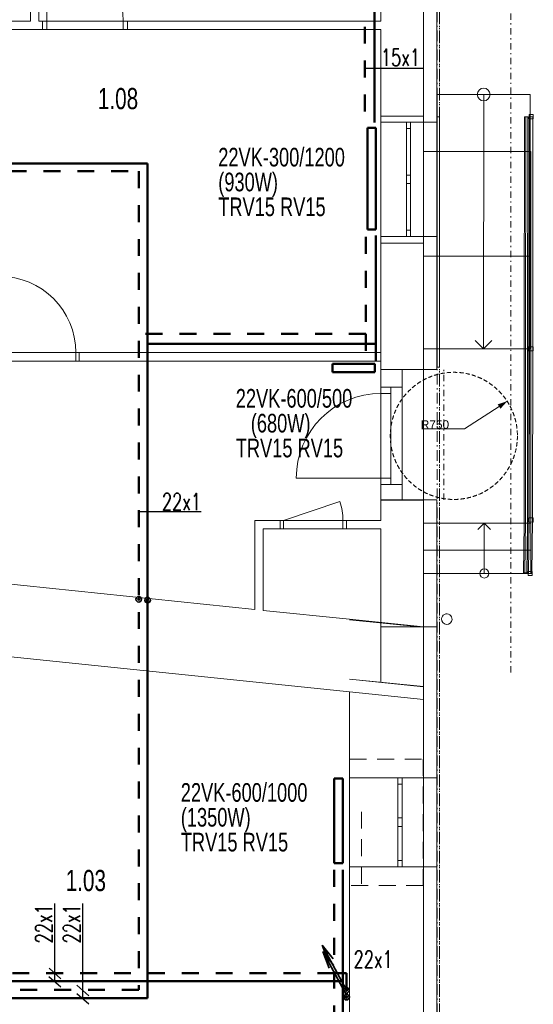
# Model space of a CAD drawing. Header units: millimetres. Extents: x 28262 to 240133, y -152087 to 56534.
# Tile 80 of 107: x 158544 to 164607, y 3464 to 15078. Entities that reach past the tile are written whole.
import ezdxf

# ---------------------------------------------------------------- set-up
doc = ezdxf.new("R2010")
doc.units = ezdxf.units.MM
doc.header["$MEASUREMENT"] = 0
for name, pattern in [('Čerchovaná M', [225, 125, -42.5, 15, -42.5]), ('Čerchovaná S', [175, 75, -42.5, 15, -42.5]), ('Čárkovaná', [325, 200, -125]), ('čárkovaná 3', [75, 50, -25]), ('Čárkovaná M', [400, 200, -200])]:
    doc.linetypes.add(name, pattern=pattern)
doc.layers.get('0').update_dxf_attribs({"lineweight": 9})
for name, color, linetype, lineweight in [('--písmo', 7, 'Continuous', 25), ('--TOPEN', 6, 'Continuous', 50), ('--TOPEN_POPIS', 7, 'Continuous', 25), ('--TOPEN_STUP', 5, 'Continuous', 35), ('--TOPEN_VR_OT', 5, 'Čárkovaná M', 50), ('2D prvky - obecné', 7, 'Continuous', 9), ('Konstrukce - nosné', 7, 'Continuous', 9), ('Nové_0', 7, 'Continuous', 9), ('Nové_2D prvky - obecné', 7, 'Continuous', 9), ('Nové_3D prvky fasada stavajici', 7, 'Continuous', 13), ('Nové_Konstrukce - nenosné', 7, 'Continuous', 13), ('Nové_Konstrukce - nosné', 7, 'Continuous', 9), ('Nové_Kóty - obecné', 7, 'Continuous', 13), ('Nové_Otvory – Dveře', 7, 'Continuous', 9), ('Nové_Otvory – Okna', 7, 'Continuous', 9), ('Nové_Situace - terén', 7, 'Continuous', 9), ('Nové_Výplně – Řezové', 7, 'Continuous', 9), ('Otvory – Dveře', 7, 'Continuous', 9), ('Značky - řezy', 7, 'Continuous', 9)]:
    doc.layers.add(name, color=color, linetype=linetype, lineweight=lineweight)
doc.styles.add('GENEROVANÝ_STYL_1', font='arial.ttf')
doc.styles.add('styl1', font='arial.ttf', dxfattribs={"width": 0.7, "height": 250})
doc.styles.add('styl5', font='arial.ttf', dxfattribs={"width": 0.7, "height": 220})
doc.styles.add('styl6', font='romans.shx', dxfattribs={"width": 0.7, "height": 200})

msp = doc.modelspace()

# ---------------------------------------------------------------- hatches: boundary and pattern name
at = {"linetype": 'Continuous'}
msp.add_hatch(color=256, dxfattribs=at).paths.add_polyline_path([(164186, 10541), (164298, 10577), (164219, 10489)])
at = {"layer": 'Nové_Výplně – Řezové', "linetype": 'Continuous'}
msp.add_hatch(color=256, dxfattribs=at).paths.add_polyline_path([(162809, 9412), (163309, 9412), (163309, 9414), (162929, 9414), (162809, 9414)])

# ---------------------------------------------------------------- linework, layer by layer
at = {"layer": '--TOPEN'}
for p, q in [((162731, 15415), (162731, 13867)), ((162650, 13804), (162650, 12604)), ((162650, 13804), (162750, 13804)), ((162750, 12604), (162750, 13804)), ((156815, 13384), (160051, 13384)), ((160051, 13384), (160051, 3536)), ((162650, 12604), (162750, 12604)), ((162747, 12532), (162747, 11255)), ((160051, 11255), (162747, 11255)), ((162747, 11255), (162747, 11048)), ((162735, 11019), (162235, 11019)), ((162235, 10919), (162235, 11019)), ((162235, 10919), (162735, 10919)), ((162735, 10919), (162735, 11019)), ((162257, 6129), (162257, 5129)), ((162257, 6129), (162357, 6129)), ((162357, 5129), (162357, 6129)), ((162257, 5129), (162357, 5129)), ((162358, 5049), (162358, 3238)), ((153896, 3736), (162358, 3736)), ((148642, 3536), (160051, 3536)), ((162395, 3546), (162358, 3546))]:
    msp.add_line(p, q, dxfattribs=at)
at = {"layer": '--TOPEN_POPIS'}
for p, q in [((163306, 14504), (162617, 14504)), ((160687, 9273), (159952, 9273)), ((158954, 4654), (158954, 3736)), ((159284, 4654), (159284, 3536)), ((158891, 3890), (159031, 3765)), ((158890, 3793), (159030, 3668)), ((159220, 3690), (159360, 3565)), ((159219, 3593), (159359, 3468))]:
    msp.add_line(p, q, dxfattribs=at)
at = {"layer": '--TOPEN_STUP'}
for p, q in [((162395, 3645), (162116, 4163)), ((162116, 4163), (162191, 3967)), ((162116, 4163), (162243, 3999)), ((162401, 3570), (162123, 4088)), ((162123, 4088), (162197, 3892)), ((162123, 4088), (162250, 3924))]:
    msp.add_line(p, q, dxfattribs=at)
for centre, radius in [((159949, 8241), 33), ((159949, 8241), 11), ((160054, 8232), 33), ((160054, 8232), 11), ((162400, 3629), 33), ((162400, 3629), 11), ((162403, 3548), 33), ((162403, 3548), 11)]:
    msp.add_circle(centre, radius, dxfattribs=at)
at = {"layer": '--TOPEN_VR_OT'}
for p, q in [((162617, 15396), (162617, 13894)), ((156825, 13291), (159951, 13291)), ((159951, 13291), (159951, 3633)), ((162631, 12516), (162631, 11371)), ((162631, 11371), (159951, 11371)), ((162631, 11371), (162631, 11048)), ((162258, 5049), (162258, 3238)), ((162258, 3833), (148933, 3833)), ((162258, 3833), (162400, 3833)), ((162400, 3833), (162400, 3640)), ((159951, 3633), (148742, 3633))]:
    msp.add_line(p, q, dxfattribs=at)
at = {"linetype": 'čárkovaná 3'}
msp.add_line((163309, 332), (163309, 17952), dxfattribs=at)
at = {"linetype": 'Continuous'}
msp.add_line((164298, 10577), (164203, 10515), dxfattribs=at)
at = {"layer": '2D prvky - obecné', "linetype": 'Continuous'}
for p, q in [((162439, 8001), (163309, 7913)), ((162809, 7962), (162809, 7261)), ((162439, 7299), (163309, 7211)), ((162589, 7284), (163309, 7210)), ((162589, 7284), (162589, 7284)), ((162439, 7151), (163309, 7061))]:
    msp.add_line(p, q, dxfattribs=at)
at = {"layer": 'Konstrukce - nosné', "linetype": 'Continuous'}
for p, q in [((158772, 15062), (158772, 15982)), ((158672, 15882), (158672, 15062)), ((162809, 15272), (162809, 15062)), ((163309, 13942), (163309, 15272)), ((158672, 15062), (157772, 15062)), ((158815, 15062), (158772, 15062)), ((158815, 14962), (158815, 15062)), ((162809, 15062), (159815, 15062)), ((157772, 14962), (158815, 14962)), ((159815, 14962), (162809, 14962)), ((162809, 14962), (162809, 13942)), ((163159, 13942), (162809, 13942)), ((163209, 13942), (163159, 13942)), ((163309, 13942), (163209, 13942)), ((163159, 12442), (162809, 12442)), ((162809, 12442), (162809, 10954)), ((163209, 12442), (163159, 12442)), ((163309, 12442), (163209, 12442)), ((163309, 10954), (163309, 12442)), ((159247, 11052), (159247, 11152)), ((162809, 11152), (159247, 11152)), ((159247, 11052), (162809, 11052)), ((162929, 10954), (162809, 10954)), ((162929, 10954), (163309, 10954)), ((162994, 9412), (162809, 9412)), ((162809, 9412), (162809, 9172)), ((163109, 9412), (162994, 9412)), ((163309, 9412), (163109, 9412)), ((163309, 7915), (163309, 9412)), ((161319, 9172), (161319, 9072)), ((161620, 9172), (161319, 9172)), ((161319, 9072), (161319, 8121)), ((161419, 9072), (161620, 9072)), ((161419, 8111), (161419, 9072)), ((161620, 9072), (161620, 9172)), ((162400, 9072), (162400, 9172)), ((162809, 9172), (162400, 9172)), ((162400, 9072), (162809, 9072)), ((162809, 9072), (162809, 7915)), ((161319, 8121), (157780, 8486)), ((162439, 8005), (161419, 8111)), ((163309, 7915), (162439, 8005)), ((163309, 7915), (162809, 7915)), ((163309, 6137), (163309, 7915)), ((157179, 7694), (162439, 7151)), ((162439, 7151), (162439, 6137)), ((163009, 6137), (162439, 6137)), ((163059, 6137), (163009, 6137)), ((163309, 6137), (163059, 6137))]:
    msp.add_line(p, q, dxfattribs=at)
at = {"layer": 'Nové_0', "linetype": 'Continuous'}
for p, q in [((163471, 14196), (163469, 11196)), ((163471, 14196), (164571, 14196)), ((164021, 14196), (164019, 11196)), ((164571, 14196), (164569, 11196)), ((164607, 13959), (164557, 13959)), ((164557, 13959), (164557, 13909)), ((164607, 13909), (164607, 13959)), ((164502, 13934), (164500, 11196)), ((164542, 13934), (164502, 13934)), ((164517, 13934), (164515, 11196)), ((164547, 13934), (164517, 13934)), ((164540, 11196), (164542, 13934)), ((164545, 11196), (164547, 13934)), ((164557, 13909), (164607, 13909)), ((164562, 13934), (164560, 11196)), ((164602, 13934), (164562, 13934)), ((164600, 11196), (164602, 13934)), ((163919, 11296), (164019, 11196)), ((164019, 11196), (164119, 11296)), ((163469, 11196), (164569, 11196)), ((164500, 11196), (164499, 9189)), ((164500, 11196), (164500, 11196)), ((164500, 11196), (164520, 11196)), ((164520, 11196), (164500, 11196)), ((164500, 11196), (164500, 11196)), ((164515, 11196), (164514, 9179)), ((164545, 11196), (164515, 11196)), ((164515, 11196), (164545, 11196)), ((164539, 9189), (164540, 11196)), ((164540, 11196), (164540, 11196)), ((164540, 11196), (164540, 11196)), ((164544, 9179), (164545, 11196)), ((164605, 11221), (164555, 11221)), ((164555, 11221), (164555, 11171)), ((164555, 11171), (164605, 11171)), ((164560, 11196), (164559, 9178)), ((164599, 9178), (164600, 11196)), ((164605, 11171), (164605, 11221)), ((164499, 9189), (164499, 9179)), ((164499, 9179), (164499, 9159)), ((164514, 9179), (164505, 8547)), ((164535, 8546), (164544, 9179)), ((164539, 9179), (164539, 9189)), ((164539, 9158), (164539, 9179)), ((164539, 9179), (164539, 9179)), ((164559, 9178), (164550, 8546)), ((164555, 9204), (164554, 9154)), ((164605, 9203), (164555, 9204)), ((164590, 8546), (164599, 9178)), ((164604, 9153), (164605, 9203)), ((164028, 9139), (163953, 9064)), ((164028, 9139), (164028, 8546)), ((164028, 9139), (164103, 9064)), ((164499, 9129), (164490, 8554)), ((164499, 9159), (164499, 9139)), ((164499, 9139), (164499, 9129)), ((164530, 8553), (164539, 9128)), ((164539, 9138), (164539, 9158)), ((164539, 9128), (164539, 9138)), ((164554, 9154), (164604, 9153)), ((164490, 8554), (164530, 8553)), ((164505, 8547), (164535, 8546)), ((164595, 8571), (164545, 8571)), ((164545, 8571), (164545, 8521)), ((164545, 8521), (164595, 8521)), ((164550, 8546), (164590, 8546)), ((164595, 8521), (164595, 8571))]:
    msp.add_line(p, q, dxfattribs=at)
at = {"layer": 'Nové_0', "linetype": 'Čárkovaná'}
for p, q in [((162439, 4867), (162439, 6357)), ((162439, 6357), (163308, 6357)), ((163308, 6357), (163308, 4867)), ((162439, 5736), (162439, 4867)), ((162579, 5736), (162579, 4867)), ((163308, 4867), (162439, 4867))]:
    msp.add_line(p, q, dxfattribs=at)
at = {"layer": 'Nové_0', "linetype": 'čárkovaná 3'}
msp.add_circle((163669, 10169), 750, dxfattribs=at)
at = {"layer": 'Nové_0', "linetype": 'Continuous'}
msp.add_circle((164028, 8546), 53.5, dxfattribs=at)
for start, end in [(89.9646, 269.9646), (269.9646, 89.9646)]:
    msp.add_arc((164021, 14196), 75, start, end, dxfattribs=at)
at = {"layer": 'Nové_2D prvky - obecné', "linetype": 'Čerchovaná S'}
msp.add_line((163549, 9414), (163549, 10954), dxfattribs=at)
at = {"layer": 'Nové_3D prvky fasada stavajici', "linetype": 'Continuous'}
for start, end in [(356.294, 176.294), (176.294, 356.294)]:
    msp.add_arc((163585, 8007), 62.5, start, end, dxfattribs=at)
at = {"layer": 'Nové_Konstrukce - nenosné', "linetype": 'Continuous'}
for p, q in [((164579, 13523), (163309, 13523)), ((163309, 13523), (163309, 8546)), ((164579, 8546), (164579, 13523)), ((164579, 12289), (163309, 12289)), ((163309, 12289), (163309, 8821)), ((164579, 8821), (164579, 12289)), ((164579, 11195), (163309, 11195)), ((163309, 11195), (163309, 9139)), ((164579, 9139), (164579, 11195)), ((163309, 9139), (164579, 9139)), ((163309, 8821), (164579, 8821)), ((163309, 8546), (164579, 8546))]:
    msp.add_line(p, q, dxfattribs=at)
at = {"layer": 'Nové_Konstrukce - nosné', "linetype": 'Čerchovaná M'}
for p, q in [((163473, 18100), (163473, 176)), ((163500, 18100), (163500, 176)), ((163500, 18100), (163500, 176)), ((163500, 176), (163500, 18100))]:
    msp.add_line(p, q, dxfattribs=at)
at = {"layer": 'Nové_Konstrukce - nosné', "linetype": 'Continuous'}
for p, q in [((163309, 15342), (163309, 13871)), ((163469, 13871), (163469, 15342)), ((159815, 14962), (159815, 15062)), ((162809, 13942), (162809, 13871)), ((163309, 13871), (163309, 13942)), ((163309, 13871), (162809, 13871)), ((163319, 13871), (163309, 13871)), ((163319, 13871), (163469, 13871)), ((162809, 12521), (162809, 12442)), ((162809, 12521), (163309, 12521)), ((163309, 12442), (163309, 12521)), ((163319, 12521), (163309, 12521)), ((163309, 12521), (163309, 10954)), ((163319, 12521), (163469, 12521)), ((163469, 10954), (163469, 12521)), ((163059, 10952), (162809, 10952)), ((162809, 10952), (162809, 10745)), ((163059, 10745), (163059, 10952)), ((163269, 10954), (163469, 10954)), ((163269, 10954), (163309, 10954)), ((162809, 10745), (162924, 10745)), ((162924, 10745), (163059, 10745)), ((162809, 9595), (162924, 9595)), ((162809, 9595), (162809, 9412)), ((162924, 9595), (163059, 9595)), ((163059, 9412), (163059, 9595)), ((162809, 9414), (162809, 9412)), ((162809, 9414), (162929, 9414)), ((162809, 9412), (163059, 9412)), ((162929, 9414), (163309, 9414)), ((163269, 9414), (163469, 9414)), ((163269, 9414), (163309, 9414)), ((163309, 9412), (163309, 9414)), ((163309, 9414), (163309, 7915)), ((163469, 7915), (163469, 9414)), ((163309, 7915), (163309, 6137)), ((163469, 7915), (163309, 7915)), ((163469, 6137), (163469, 7915)), ((163319, 6137), (163309, 6137)), ((163319, 6137), (163469, 6137)), ((162439, 5087), (162439, 4132)), ((162439, 5087), (163309, 5087)), ((163309, 4132), (163309, 5087)), ((163319, 5087), (163309, 5087)), ((163309, 5087), (163309, 3209)), ((163319, 5087), (163469, 5087)), ((163469, 3209), (163469, 5087)), ((162439, 4132), (162439, 3208)), ((163309, 3208), (163309, 4132))]:
    msp.add_line(p, q, dxfattribs=at)
at = {"layer": 'Nové_Kóty - obecné', "linetype": 'Continuous'}
for p, q in [((163795, 10251), (164203, 10515)), ((163290, 10251), (163795, 10251))]:
    msp.add_line(p, q, dxfattribs=at)
at = {"layer": 'Nové_Otvory – Dveře', "linetype": 'Continuous'}
for p, q in [((158865, 15062), (158865, 15962)), ((159815, 15062), (158815, 15062)), ((158815, 15062), (158865, 15062)), ((158815, 14962), (158815, 15062)), ((158815, 14962), (158815, 15062)), ((158815, 14962), (158815, 15062)), ((158865, 15062), (158865, 14962)), ((159765, 14962), (159765, 15062)), ((159765, 15062), (159815, 15062)), ((159815, 15062), (159815, 14962)), ((159815, 14962), (159815, 15062)), ((159815, 14962), (159815, 15062)), ((159815, 14962), (158815, 14962)), ((158865, 14962), (158815, 14962)), ((159815, 14962), (159765, 14962)), ((162929, 10954), (162809, 10954)), ((162929, 10954), (163309, 10954)), ((163269, 10954), (163309, 10954)), ((163269, 10954), (163469, 10954)), ((162809, 10745), (162809, 9595)), ((162809, 10670), (162809, 10745)), ((162809, 10745), (162924, 10745)), ((162809, 10745), (162924, 10745)), ((162809, 10745), (162924, 10745)), ((162924, 10745), (162924, 10670)), ((162924, 10745), (163059, 10745)), ((163059, 10745), (163059, 9595)), ((162809, 10670), (162809, 9670)), ((162924, 10670), (162809, 10670)), ((162924, 9670), (162924, 10670)), ((162809, 9670), (161809, 9670)), ((162809, 9595), (162809, 9670)), ((162809, 9670), (162924, 9670)), ((162924, 9670), (162924, 9595)), ((162924, 9595), (162809, 9595)), ((162809, 9595), (162924, 9595)), ((162809, 9595), (162924, 9595)), ((162924, 9595), (163059, 9595)), ((162929, 9414), (162809, 9414)), ((162929, 9414), (163309, 9414)), ((163269, 9414), (163309, 9414)), ((163269, 9414), (163469, 9414))]:
    msp.add_line(p, q, dxfattribs=at)
for centre, radius, start, end in [((158865, 15062), 900, 0, 90), ((162809, 9670), 1000, 90, 180)]:
    msp.add_arc(centre, radius, start, end, dxfattribs=at)
at = {"layer": 'Nové_Otvory – Okna', "linetype": 'Continuous'}
for p, q in [((162809, 12521), (162809, 13871)), ((163109, 13871), (162809, 13871)), ((163109, 13796), (163109, 13871)), ((163159, 13871), (163109, 13871)), ((163159, 13871), (163109, 13871)), ((163159, 13871), (163159, 13796)), ((163309, 13871), (163159, 13871)), ((163309, 12521), (163309, 13871)), ((163319, 13871), (163309, 13871)), ((163309, 12521), (163309, 13871)), ((163319, 13871), (163469, 13871)), ((163469, 12521), (163469, 13871)), ((163159, 13796), (163109, 13796)), ((163109, 13246), (163109, 13796)), ((163159, 13796), (163159, 13246)), ((163109, 13196), (163109, 13246)), ((163109, 13246), (163159, 13246)), ((163159, 13246), (163159, 13196)), ((163109, 13146), (163109, 13196)), ((163159, 13146), (163109, 13146)), ((163109, 12596), (163109, 13146)), ((163159, 13196), (163159, 13146)), ((163159, 13146), (163159, 12596)), ((163109, 12521), (163109, 12596)), ((163109, 12596), (163159, 12596)), ((163159, 12596), (163159, 12521)), ((163109, 12521), (162809, 12521)), ((163159, 12521), (163109, 12521)), ((163159, 12521), (163109, 12521)), ((163309, 12521), (163159, 12521)), ((163319, 12521), (163309, 12521)), ((163319, 12521), (163469, 12521)), ((162439, 6137), (162439, 5087)), ((163009, 6137), (162439, 6137)), ((163009, 6137), (163009, 6062)), ((163059, 6137), (163009, 6137)), ((163059, 6137), (163009, 6137)), ((163009, 6062), (163059, 6062)), ((163009, 6062), (163009, 5662)), ((163059, 6062), (163059, 6137)), ((163309, 6137), (163059, 6137)), ((163059, 5662), (163059, 6062)), ((163309, 6137), (163309, 5087)), ((163319, 6137), (163309, 6137)), ((163309, 6137), (163309, 5087)), ((163319, 6137), (163469, 6137)), ((163469, 6137), (163469, 5087)), ((163059, 5662), (163009, 5662)), ((163009, 5662), (163009, 5612)), ((163009, 5612), (163009, 5562)), ((163059, 5612), (163059, 5662)), ((163059, 5562), (163059, 5612)), ((163009, 5562), (163059, 5562)), ((163009, 5562), (163009, 5162)), ((163059, 5162), (163059, 5562)), ((163059, 5162), (163009, 5162)), ((163009, 5162), (163009, 5087)), ((163059, 5087), (163059, 5162)), ((163009, 5087), (162439, 5087)), ((163059, 5087), (163009, 5087)), ((163059, 5087), (163009, 5087)), ((163309, 5087), (163059, 5087)), ((163319, 5087), (163309, 5087)), ((163319, 5087), (163469, 5087))]:
    msp.add_line(p, q, dxfattribs=at)
at = {"layer": 'Nové_Situace - terén', "linetype": 'Continuous'}
for p, q in [((163471, 13934), (163499, 13934)), ((163471, 10979), (163471, 13934)), ((163499, 13934), (163499, 10979)), ((163499, 10979), (163471, 10979))]:
    msp.add_line(p, q, dxfattribs=at)
at = {"layer": 'Otvory – Dveře', "linetype": 'Continuous'}
for p, q in [((159247, 11152), (158267, 11152)), ((159207, 11052), (159207, 11152)), ((159207, 11152), (159247, 11152)), ((159247, 11152), (159247, 11052)), ((159247, 11052), (159247, 11152)), ((159247, 11052), (159247, 11152)), ((159247, 11052), (158267, 11052)), ((159247, 11052), (159207, 11052)), ((161660, 9172), (162323, 9395)), ((162400, 9172), (161620, 9172)), ((161620, 9172), (161660, 9172)), ((161620, 9072), (161620, 9172)), ((161620, 9072), (161620, 9172)), ((161620, 9072), (161620, 9172)), ((162400, 9072), (161620, 9072)), ((161660, 9072), (161620, 9072)), ((161660, 9172), (161660, 9072)), ((162360, 9072), (162360, 9172)), ((162360, 9172), (162400, 9172)), ((162400, 9072), (162360, 9072)), ((162400, 9172), (162400, 9072)), ((162400, 9072), (162400, 9172)), ((162400, 9072), (162400, 9172))]:
    msp.add_line(p, q, dxfattribs=at)
at = {"layer": 'Otvory – Dveře', "linetype": 'Continuous', "extrusion": (0, 0, -1)}
for centre, major_axis, start_param in [((158307, 11152), (636, 636), -0.785398), ((161660, 9172), (495, 495), 0.460834)]:
    msp.add_ellipse(centre, major_axis=major_axis, ratio=1, start_param=start_param, end_param=0.785398, dxfattribs=at)
at = {"layer": 'Značky - řezy', "linetype": 'Čerchovaná S'}
msp.add_line((164340, 7378), (164340, 15255), dxfattribs=at)

# ---------------------------------------------------------------- texts
at = {"layer": '--písmo', "style": 'styl1', "width": 0.7}
for s, p in [('1.08', (159467, 14023)), ('1.03', (159087, 4799))]:
    msp.add_text(s, height=250, dxfattribs=at).set_placement(p)
at = {"layer": '--TOPEN_POPIS', "width": 0.7}
for s, height, style, p in [('15x1', 200, 'styl6', (162808, 14533)), ('22VK-300/1200', 220, 'styl5', (160888, 13347)), ('(930W)', 220, 'styl5', (160888, 13054)), ('TRV15 RV15', 220, 'styl5', (160888, 12761)), ('22VK-600/500', 220, 'styl5', (161095, 10502)), ('(680W)', 220, 'styl5', (161272, 10209)), ('TRV15 RV15', 220, 'styl5', (161095, 9916)), ('22x1', 200, 'styl6', (160223, 9292)), ('22VK-600/1000', 220, 'styl5', (160446, 5853)), ('(1350W)', 220, 'styl5', (160446, 5560)), ('TRV15 RV15', 220, 'styl5', (160446, 5267)), ('22x1', 200, 'styl6', (162486, 3895))]:
    msp.add_text(s, height=height, dxfattribs=dict(at, style=style)).set_placement(p)
at = {"layer": '--TOPEN_POPIS', "style": 'styl6', "width": 0.7}
for p in [(158929, 4182), (159259, 4182)]:
    msp.add_text('22x1', height=200, rotation=90, dxfattribs=at).set_placement(p)
at = {"layer": 'Nové_Kóty - obecné', "style": 'GENEROVANÝ_STYL_1'}
msp.add_text('R750', height=100, dxfattribs=at).set_placement((163279, 10253))

doc.saveas('drawing.dxf')
